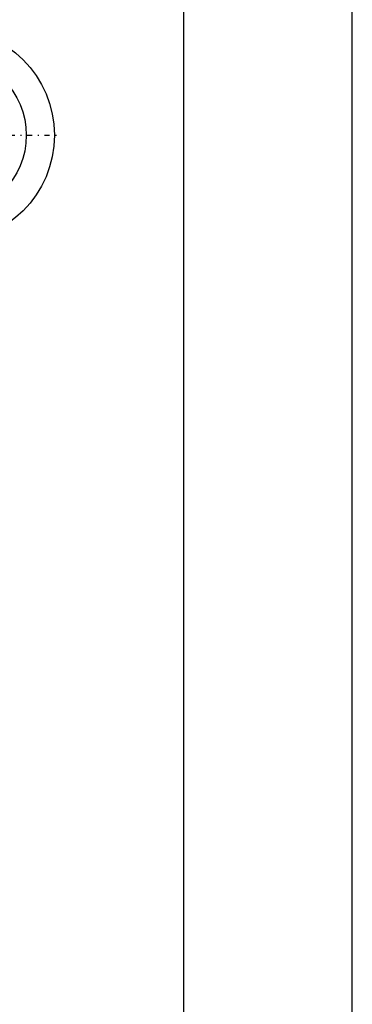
# Model space of a CAD drawing. Extents: x -90 to 90, y -139 to 498.
# Tile 9 of 10: x 50 to 80, y 195 to 282. Entities that reach past the tile are written whole.
import ezdxf

# ---------------------------------------------------------------- set-up
doc = ezdxf.new("R2010")
doc.units = 0
doc.linetypes.add('CENTER', pattern=[1.5, 0.45, -0.5, 0.05, -0.5])
doc.layers.add('AM_0', color=7, linetype='CONTINUOUS')
doc.layers.add('AM_7', color=7, linetype='CENTER')

msp = doc.modelspace()

# ---------------------------------------------------------------- linework, layer by layer
at = {"layer": 'AM_0', "color": 7, "linetype": 'CONTINUOUS'}
for p, q in [((65, 37.5), (65, 313.5)), ((80, 30), (80, 291.5))]:
    msp.add_line(p, q, dxfattribs=at)
for radius in [9.5, 7]:
    msp.add_circle((44, 272), radius, dxfattribs=at)
at = {"layer": 'AM_7', "color": 4, "linetype": 'CENTER'}
msp.add_line((34.025, 272), (53.975, 272), dxfattribs=at)

doc.saveas('drawing.dxf')
